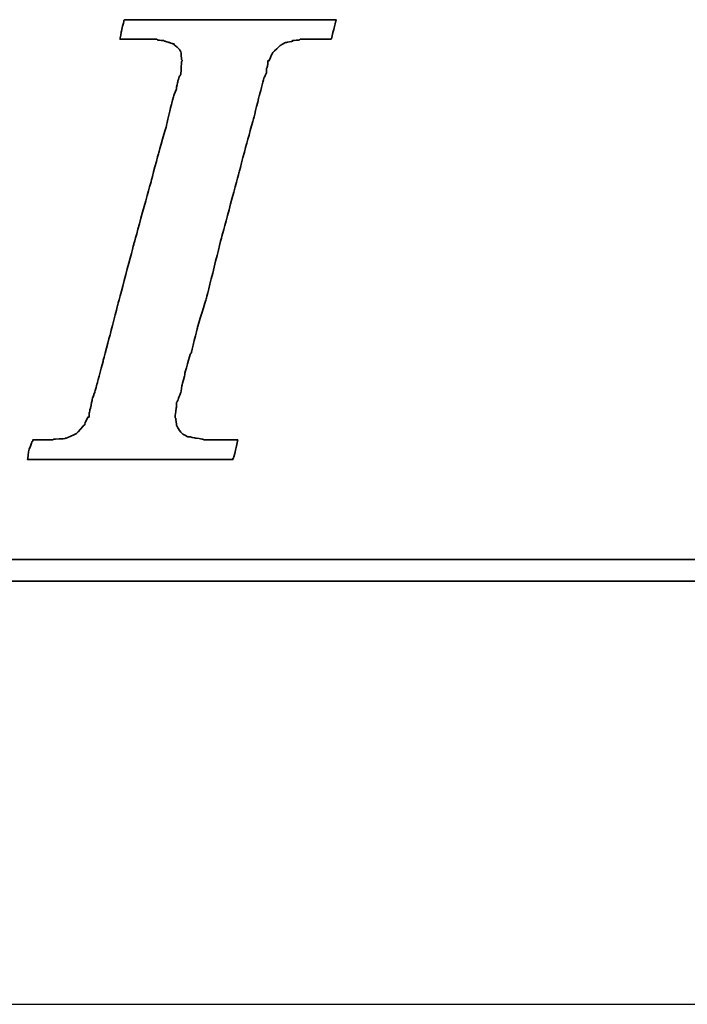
# Model space of a CAD drawing. Header units: millimetres. Extents: x 13 to 548, y 152 to 342.
# Tile 31 of 47: x 416.39 to 422.98, y 194.43 to 204.16. Entities that reach past the tile are written whole.
import ezdxf

# ---------------------------------------------------------------- set-up
doc = ezdxf.new("R2010")
doc.units = ezdxf.units.MM
doc.header["$LTSCALE"] = 0.15
for name, color, linetype in [('DIM', 4, 'CONTINUOUS'), ('layer 1', 7, 'CONTINUOUS'), ('OUT', 3, 'CONTINUOUS')]:
    doc.layers.add(name, color=color, linetype=linetype)

# ---------------------------------------------------------------- blocks, each defined once
blk = doc.blocks.new('TBI MOTION logo(完整正式版)')
at = {"layer": 'layer 1', "color": 22, "lineweight": 35}
for points, knots in [([(-40.59125, -7.94375), (-40.59125, -7.94375), (-40.97375, -7.94375), (-40.97375, -7.94375), (-40.97375, -7.94375), (-40.97375, -7.94375), (-41.38125, -7.94375), (-41.38125, -7.94375), (-41.38125, -7.94375), (-41.38125, -7.94375), (-41.54875, -7.94375), (-41.54875, -7.94375), (-41.54875, -7.94375), (-41.54875, -7.94375), (-41.59875, -7.94375), (-41.59875, -7.94375), (-41.59875, -7.94375), (-41.59875, -7.94375), (-41.88375, -7.94375), (-41.88375, -7.94375), (-41.88375, -7.94375), (-41.88375, -7.94375), (-41.90875, -7.91875), (-41.90875, -7.91875), (-41.90875, -7.91875), (-41.90875, -7.91875), (-42.19875, -7.87125), (-42.19875, -7.87125), (-42.19875, -7.87125), (-42.19875, -7.87125), (-42.43875, -7.82375), (-42.43875, -7.82375), (-42.43875, -7.82375), (-42.43875, -7.82375), (-42.45875, -7.82375), (-42.45875, -7.82375), (-42.45875, -7.82375), (-42.45875, -7.82375), (-42.48625, -7.82375), (-42.48625, -7.82375), (-42.48625, -7.82375), (-42.48625, -7.82375), (-42.67625, -7.72375), (-42.67625, -7.72375), (-42.67625, -7.72375), (-42.67625, -7.72375), (-42.70125, -7.70375), (-42.70125, -7.70375), (-42.70125, -7.70375), (-42.70125, -7.70375), (-42.72375, -7.67875), (-42.72375, -7.67875), (-42.72375, -7.67875), (-42.72375, -7.67875), (-42.86875, -7.48875), (-42.86875, -7.48875), (-42.86875, -7.48875), (-42.86875, -7.48875), (-42.89375, -7.43875), (-42.89375, -7.43875), (-42.89375, -7.43875), (-42.89375, -7.43875), (-42.91875, -7.38875), (-42.91875, -7.38875), (-42.91875, -7.38875), (-42.91875, -7.38875), (-42.93875, -7.12875), (-42.93875, -7.12875), (-42.93875, -7.12875), (-42.93875, -7.12875), (-42.96375, -7.10375), (-42.96375, -7.10375), (-42.96375, -7.10375), (-42.96375, -7.10375), (-42.96375, -7.05375), (-42.96375, -7.05375), (-42.96375, -7.05375), (-42.96375, -7.05375), (-42.96375, -7.00875), (-42.96375, -7.00875), (-42.96375, -7.00875), (-42.96375, -7.00875), (-42.91875, -6.69625), (-42.91875, -6.69625), (-42.91875, -6.69625), (-42.91875, -6.69625), (-42.91875, -6.62375), (-42.91875, -6.62375), (-42.91875, -6.62375), (-42.91875, -6.62375), (-42.91875, -6.59625), (-42.91875, -6.59625), (-42.91875, -6.59625), (-42.91875, -6.59625), (-42.91875, -6.57375), (-42.91875, -6.57375), (-42.91875, -6.57375), (-42.91875, -6.57375), (-42.91875, -6.52875), (-42.91875, -6.52875), (-42.91875, -6.52875), (-42.91875, -6.52875), (-42.89375, -6.50375), (-42.89375, -6.50375), (-42.89375, -6.50375), (-42.89375, -6.50375), (-42.84375, -6.38375), (-42.84375, -6.38375), (-42.84375, -6.38375), (-42.84375, -6.38375), (-42.84375, -6.35875), (-42.84375, -6.35875), (-42.84375, -6.35875), (-42.84375, -6.35875), (-42.74625, -6.14375), (-42.74625, -6.14375), (-42.74625, -6.14375), (-42.74625, -6.14375), (-42.70125, -5.85375), (-42.70125, -5.85375), (-42.70125, -5.85375), (-42.70125, -5.85375), (-42.60375, -5.47125), (-42.60375, -5.47125), (-42.60375, -5.47125), (-42.60375, -5.47125), (-42.60375, -5.44875), (-42.60375, -5.44875), (-42.60375, -5.44875), (-42.60375, -5.44875), (-42.38875, -4.67875), (-42.38875, -4.67875), (-42.38875, -4.67875), (-42.38875, -4.67875), (-42.36375, -4.65375), (-42.36375, -4.65375), (-42.36375, -4.65375), (-42.36375, -4.65375), (-42.12375, -3.69625), (-42.12375, -3.69625), (-42.12375, -3.69625), (-42.12375, -3.69625), (-42.12375, -3.67374), (-42.12375, -3.67374), (-42.12375, -3.67374), (-42.12375, -3.67374), (-41.78875, -2.59374), (-41.78875, -2.59374), (-41.78875, -2.59374), (-41.78875, -2.59374), (-41.18875, -0.19375), (-41.18875, -0.19375), (-41.18875, -0.19375), (-41.18875, -0.19375), (-40.54375, 2.20624), (-40.54375, 2.20624), (-40.54375, 2.20624), (-40.54375, 2.20624), (-40.25375, 3.30875), (-40.25375, 3.30875), (-40.25375, 3.30875), (-40.25375, 3.30875), (-39.98875, 4.27125), (-39.98875, 4.27125), (-39.98875, 4.27125), (-39.98875, 4.27125), (-39.77375, 5.13125), (-39.77375, 5.13125), (-39.77375, 5.13125), (-39.77375, 5.13125), (-39.67875, 5.47125), (-39.67875, 5.47125), (-39.67875, 5.47125), (-39.67875, 5.47125), (-39.60375, 5.75625), (-39.60375, 5.75625), (-39.60375, 5.75625), (-39.60375, 5.75625), (-39.60375, 5.78125), (-39.60375, 5.78125), (-39.60375, 5.78125), (-39.60375, 5.78125), (-39.50875, 5.97125), (-39.50875, 5.97125), (-39.50875, 5.97125), (-39.50875, 5.97125), (-39.50875, 6.13875), (-39.50875, 6.13875), (-39.50875, 6.13875), (-39.50875, 6.13875), (-39.48625, 6.16625), (-39.48625, 6.16625), (-39.48625, 6.16625), (-39.48625, 6.16625), (-39.46125, 6.28625), (-39.46125, 6.28625), (-39.46125, 6.28625), (-39.46125, 6.28625), (-39.46125, 6.42625), (-39.46125, 6.42625), (-39.46125, 6.42625), (-39.46125, 6.42625), (-39.41375, 6.42625), (-39.41375, 6.42625), (-39.41375, 6.42625), (-39.41375, 6.42625), (-39.29375, 6.69125), (-39.29375, 6.69125), (-39.29375, 6.69125), (-39.29375, 6.69125), (-39.26875, 6.74125), (-39.26875, 6.74125), (-39.26875, 6.74125), (-39.26875, 6.74125), (-39.24375, 6.76625), (-39.24375, 6.76625), (-39.24375, 6.76625), (-39.24375, 6.76625), (-38.98375, 7.00624), (-38.98375, 7.00624), (-38.98375, 7.00624), (-38.98375, 7.00624), (-38.95625, 7.02624), (-38.95625, 7.02624), (-38.95625, 7.02624), (-38.95625, 7.02624), (-38.78875, 7.12624), (-38.78875, 7.12624), (-38.78875, 7.12624), (-38.78875, 7.12624), (-38.76375, 7.12624), (-38.76375, 7.12624), (-38.76375, 7.12624), (-38.76375, 7.12624), (-38.74375, 7.12624), (-38.74375, 7.12624), (-38.74375, 7.12624), (-38.74375, 7.12624), (-38.52875, 7.17125), (-38.52875, 7.17125), (-38.52875, 7.17125), (-38.52875, 7.17125), (-38.52875, 7.19624), (-38.52875, 7.19624), (-38.52875, 7.19624), (-38.52875, 7.19624), (-38.50375, 7.19624), (-38.50375, 7.19624), (-38.50375, 7.19624), (-38.50375, 7.19624), (-38.26125, 7.21875), (-38.26125, 7.21875), (-38.26125, 7.21875), (-38.26125, 7.21875), (-38.23875, 7.24624), (-38.23875, 7.24624), (-38.23875, 7.24624), (-38.23875, 7.24624), (-38.21625, 7.24624), (-38.21625, 7.24624), (-38.21625, 7.24624), (-38.21625, 7.24624), (-38.18875, 7.24624), (-38.18875, 7.24624), (-38.18875, 7.24624), (-38.18875, 7.24624), (-37.90375, 7.24624), (-37.90375, 7.24624), (-37.90375, 7.24624), (-37.90375, 7.24624), (-37.85375, 7.24624), (-37.85375, 7.24624), (-37.85375, 7.24624), (-37.85375, 7.24624), (-37.75875, 7.24624), (-37.75875, 7.24624), (-37.75875, 7.24624), (-37.75875, 7.24624), (-37.42375, 7.24624), (-37.42375, 7.24624), (-37.42375, 7.24624), (-37.42375, 7.24624), (-37.08875, 7.24624), (-37.08875, 7.24624), (-37.08875, 7.24624), (-37.08875, 7.24624), (-37.06375, 7.24624), (-37.06375, 7.24624), (-37.06375, 7.24624), (-37.06375, 7.24624), (-37.06375, 7.26624), (-37.06375, 7.26624), (-37.06375, 7.26624), (-37.06375, 7.26624), (-37.03875, 7.29125), (-37.03875, 7.29125), (-37.03875, 7.29125), (-37.03875, 7.29125), (-37.03875, 7.31625), (-37.03875, 7.31625), (-37.03875, 7.31625), (-37.03875, 7.31625), (-36.94125, 7.67625), (-36.94125, 7.67625), (-36.94125, 7.67625), (-36.94125, 7.67625), (-36.86875, 7.98625), (-36.86875, 7.98625), (-36.86875, 7.98625), (-36.86875, 7.98625), (-36.98875, 7.98625), (-36.98875, 7.98625), (-36.98875, 7.98625), (-36.98875, 7.98625), (-37.42375, 7.98625), (-37.42375, 7.98625), (-37.42375, 7.98625), (-37.42375, 7.98625), (-37.94875, 7.98625), (-37.94875, 7.98625), (-37.94875, 7.98625), (-37.94875, 7.98625), (-38.57375, 7.98625), (-38.57375, 7.98625), (-38.57375, 7.98625), (-38.57375, 7.98625), (-39.29375, 7.98625), (-39.29375, 7.98625), (-39.29375, 7.98625), (-39.29375, 7.98625), (-40.82875, 7.98625), (-40.82875, 7.98625), (-40.82875, 7.98625), (-40.82875, 7.98625), (-42.36375, 7.98625), (-42.36375, 7.98625), (-42.36375, 7.98625), (-42.36375, 7.98625), (-43.08375, 7.98625), (-43.08375, 7.98625), (-43.08375, 7.98625), (-43.08375, 7.98625), (-43.70875, 7.98625), (-43.70875, 7.98625), (-43.70875, 7.98625), (-43.70875, 7.98625), (-44.23375, 7.98625), (-44.23375, 7.98625), (-44.23375, 7.98625), (-44.23375, 7.98625), (-44.66875, 7.98625), (-44.66875, 7.98625), (-44.66875, 7.98625), (-44.66875, 7.98625), (-44.88375, 7.98625), (-44.88375, 7.98625), (-44.88375, 7.98625), (-44.88375, 7.98625), (-44.90875, 7.94125), (-44.90875, 7.94125), (-44.90875, 7.94125), (-44.90875, 7.94125), (-44.90875, 7.91625), (-44.90875, 7.91625), (-44.90875, 7.91625), (-44.90875, 7.91625), (-45.00375, 7.55625), (-45.00375, 7.55625), (-45.00375, 7.55625), (-45.00375, 7.55625), (-45.05375, 7.24624), (-45.05375, 7.24624), (-45.05375, 7.24624), (-45.05375, 7.24624), (-44.61875, 7.24624), (-44.61875, 7.24624), (-44.61875, 7.24624), (-44.61875, 7.24624), (-44.11375, 7.24624), (-44.11375, 7.24624), (-44.11375, 7.24624), (-44.11375, 7.24624), (-43.99375, 7.24624), (-43.99375, 7.24624), (-43.99375, 7.24624), (-43.99375, 7.24624), (-43.94625, 7.24624), (-43.94625, 7.24624), (-43.94625, 7.24624), (-43.94625, 7.24624), (-43.92374, 7.24624), (-43.92374, 7.24624), (-43.92374, 7.24624), (-43.92374, 7.24624), (-43.65875, 7.24624), (-43.65875, 7.24624), (-43.65875, 7.24624), (-43.65875, 7.24624), (-43.63875, 7.21875), (-43.63875, 7.21875), (-43.63875, 7.21875), (-43.63875, 7.21875), (-43.46875, 7.19624), (-43.46875, 7.19624), (-43.46875, 7.19624), (-43.46875, 7.19624), (-43.39875, 7.19624), (-43.39875, 7.19624), (-43.39875, 7.19624), (-43.39875, 7.19624), (-43.37125, 7.17125), (-43.37125, 7.17125), (-43.37125, 7.17125), (-43.37125, 7.17125), (-43.34875, 7.17125), (-43.34875, 7.17125), (-43.34875, 7.17125), (-43.34875, 7.17125), (-43.20375, 7.12624), (-43.20375, 7.12624), (-43.20375, 7.12624), (-43.20375, 7.12624), (-43.05875, 7.07624), (-43.05875, 7.07624), (-43.05875, 7.07624), (-43.05875, 7.07624), (-43.01375, 7.07624), (-43.01375, 7.07624), (-43.01375, 7.07624), (-43.01375, 7.07624), (-42.98875, 7.02624), (-42.98875, 7.02624), (-42.98875, 7.02624), (-42.98875, 7.02624), (-42.79875, 6.86125), (-42.79875, 6.86125), (-42.79875, 6.86125), (-42.79875, 6.86125), (-42.77375, 6.81125), (-42.77375, 6.81125), (-42.77375, 6.81125), (-42.77375, 6.81125), (-42.74625, 6.76625), (-42.74625, 6.76625), (-42.74625, 6.76625), (-42.74625, 6.76625), (-42.72375, 6.47625), (-42.72375, 6.47625), (-42.72375, 6.47625), (-42.72375, 6.47625), (-42.70125, 6.45124), (-42.70125, 6.45124), (-42.70125, 6.45124), (-42.70125, 6.45124), (-42.70125, 6.42625), (-42.70125, 6.42625), (-42.70125, 6.42625), (-42.70125, 6.42625), (-42.72375, 6.40625), (-42.72375, 6.40625), (-42.72375, 6.40625), (-42.72375, 6.40625), (-42.74625, 5.97125), (-42.74625, 5.97125), (-42.74625, 5.97125), (-42.74625, 5.97125), (-42.74625, 5.94625), (-42.74625, 5.94625), (-42.74625, 5.94625), (-42.74625, 5.94625), (-42.74625, 5.92625), (-42.74625, 5.92625), (-42.74625, 5.92625), (-42.74625, 5.92625), (-42.77375, 5.87625), (-42.77375, 5.87625), (-42.77375, 5.87625), (-42.77375, 5.87625), (-42.81875, 5.80625), (-42.81875, 5.80625), (-42.81875, 5.80625), (-42.81875, 5.80625), (-42.86875, 5.63625), (-42.86875, 5.63625), (-42.86875, 5.63625), (-42.86875, 5.63625), (-42.91875, 5.39625), (-42.91875, 5.39625), (-42.91875, 5.39625), (-42.91875, 5.39625), (-42.91875, 5.37124), (-42.91875, 5.37124), (-42.91875, 5.37124), (-42.91875, 5.37124), (-43.01375, 5.10874), (-43.01375, 5.10874), (-43.01375, 5.10874), (-43.01375, 5.10874), (-43.10875, 4.77124), (-43.10875, 4.77124), (-43.10875, 4.77124), (-43.10875, 4.77124), (-43.29875, 3.95625), (-43.29875, 3.95625), (-43.29875, 3.95625), (-43.29875, 3.95625), (-43.58875, 2.95125), (-43.58875, 2.95125), (-43.58875, 2.95125), (-43.58875, 2.95125), (-43.87375, 1.87125), (-43.87375, 1.87125), (-43.87375, 1.87125), (-43.87375, 1.87125), (-44.52625, -0.50374), (-44.52625, -0.50374), (-44.52625, -0.50374), (-44.52625, -0.50374), (-45.14875, -2.85375), (-45.14875, -2.85375), (-45.14875, -2.85375), (-45.14875, -2.85375), (-45.43375, -3.95875), (-45.43375, -3.95875), (-45.43375, -3.95875), (-45.43375, -3.95875), (-45.69875, -4.96875), (-45.69875, -4.96875), (-45.69875, -4.96875), (-45.69875, -4.96875), (-45.91375, -5.78375), (-45.91375, -5.78375), (-45.91375, -5.78375), (-45.91375, -5.78375), (-46.01375, -6.11875), (-46.01375, -6.11875), (-46.01375, -6.11875), (-46.01375, -6.11875), (-46.01375, -6.14375), (-46.01375, -6.14375), (-46.01375, -6.14375), (-46.01375, -6.14375), (-46.10875, -6.40875), (-46.10875, -6.40875), (-46.10875, -6.40875), (-46.10875, -6.40875), (-46.15375, -6.64875), (-46.15375, -6.64875), (-46.15375, -6.64875), (-46.15375, -6.64875), (-46.20375, -6.83875), (-46.20375, -6.83875), (-46.20375, -6.83875), (-46.20375, -6.83875), (-46.22875, -6.93375), (-46.22875, -6.93375), (-46.22875, -6.93375), (-46.22875, -6.93375), (-46.22875, -7.07875), (-46.22875, -7.07875), (-46.22875, -7.07875), (-46.22875, -7.07875), (-46.27375, -7.07875), (-46.27375, -7.07875), (-46.27375, -7.07875), (-46.27375, -7.07875), (-46.39375, -7.34375), (-46.39375, -7.34375), (-46.39375, -7.34375), (-46.39375, -7.34375), (-46.39375, -7.36875), (-46.39375, -7.36875), (-46.39375, -7.36875), (-46.39375, -7.36875), (-46.42125, -7.38875), (-46.42125, -7.38875), (-46.42125, -7.38875), (-46.42125, -7.38875), (-46.68375, -7.67875), (-46.68375, -7.67875), (-46.68375, -7.67875), (-46.68375, -7.67875), (-46.70875, -7.70375), (-46.70875, -7.70375), (-46.70875, -7.70375), (-46.70875, -7.70375), (-46.75375, -7.72375), (-46.75375, -7.72375), (-46.75375, -7.72375), (-46.75375, -7.72375), (-47.08875, -7.87125), (-47.08875, -7.87125), (-47.08875, -7.87125), (-47.08875, -7.87125), (-47.11625, -7.87125), (-47.11625, -7.87125), (-47.11625, -7.87125), (-47.11625, -7.87125), (-47.13875, -7.89375), (-47.13875, -7.89375), (-47.13875, -7.89375), (-47.13875, -7.89375), (-47.56875, -7.91875), (-47.56875, -7.91875), (-47.56875, -7.91875), (-47.56875, -7.91875), (-47.59625, -7.94375), (-47.59625, -7.94375), (-47.59625, -7.94375), (-47.59625, -7.94375), (-47.64375, -7.94375), (-47.64375, -7.94375), (-47.64375, -7.94375), (-47.64375, -7.94375), (-47.73625, -7.94375), (-47.73625, -7.94375), (-47.73625, -7.94375), (-47.73625, -7.94375), (-48.07375, -7.94375), (-48.07375, -7.94375), (-48.07375, -7.94375), (-48.07375, -7.94375), (-48.36125, -7.94375), (-48.36125, -7.94375), (-48.36125, -7.94375), (-48.36125, -7.94375), (-48.36125, -7.96625), (-48.36125, -7.96625), (-48.36125, -7.96625), (-48.36125, -7.96625), (-48.36125, -7.99125), (-48.36125, -7.99125), (-48.36125, -7.99125), (-48.36125, -7.99125), (-48.38875, -8.01375), (-48.38875, -8.01375), (-48.38875, -8.01375), (-48.38875, -8.01375), (-48.50875, -8.34875), (-48.50875, -8.34875), (-48.50875, -8.34875), (-48.50875, -8.34875), (-48.55375, -8.68625), (-48.55375, -8.68625), (-48.55375, -8.68625), (-48.55375, -8.68625), (-48.45875, -8.68625), (-48.45875, -8.68625), (-48.45875, -8.68625), (-48.45875, -8.68625), (-48.07375, -8.68625), (-48.07375, -8.68625), (-48.07375, -8.68625), (-48.07375, -8.68625), (-47.52375, -8.68625), (-47.52375, -8.68625), (-47.52375, -8.68625), (-47.52375, -8.68625), (-46.92375, -8.68625), (-46.92375, -8.68625), (-46.92375, -8.68625), (-46.92375, -8.68625), (-46.25375, -8.68625), (-46.25375, -8.68625), (-46.25375, -8.68625), (-46.25375, -8.68625), (-46.20375, -8.68625), (-46.20375, -8.68625), (-46.20375, -8.68625), (-46.20375, -8.68625), (-44.71375, -8.68625), (-44.71375, -8.68625), (-44.71375, -8.68625), (-44.71375, -8.68625), (-43.22875, -8.68625), (-43.22875, -8.68625), (-43.22875, -8.68625), (-43.22875, -8.68625), (-42.55875, -8.68625), (-42.55875, -8.68625), (-42.55875, -8.68625), (-42.55875, -8.68625), (-42.50875, -8.68625), (-42.50875, -8.68625), (-42.50875, -8.68625), (-42.50875, -8.68625), (-41.93375, -8.68625), (-41.93375, -8.68625), (-41.93375, -8.68625), (-41.93375, -8.68625), (-41.38125, -8.68625), (-41.38125, -8.68625), (-41.38125, -8.68625), (-41.38125, -8.68625), (-40.97375, -8.68625), (-40.97375, -8.68625), (-40.97375, -8.68625), (-40.97375, -8.68625), (-40.78125, -8.68625), (-40.78125, -8.68625), (-40.78125, -8.68625), (-40.78125, -8.68625), (-40.78125, -8.63875), (-40.78125, -8.63875), (-40.78125, -8.63875), (-40.78125, -8.63875), (-40.75875, -8.63875), (-40.75875, -8.63875), (-40.75875, -8.63875), (-40.75875, -8.63875), (-40.66375, -8.27875), (-40.66375, -8.27875), (-40.66375, -8.27875), (-40.66375, -8.27875), (-40.59125, -7.94375), (-40.59125, -7.94375)], [0, 0, 0, 0, 0.00558659, 0.00558659, 0.00558659, 0.0055866, 0.01117318, 0.01117318, 0.01117318, 0.01117319, 0.01675978, 0.01675978, 0.01675978, 0.01675979, 0.02234637, 0.02234637, 0.02234637, 0.02234638, 0.02793296, 0.02793296, 0.02793296, 0.02793297, 0.03351955, 0.03351955, 0.03351955, 0.03351956, 0.03910615, 0.03910615, 0.03910615, 0.03910616, 0.04469274, 0.04469274, 0.04469274, 0.04469275, 0.05027933, 0.05027933, 0.05027933, 0.05027934, 0.05586592, 0.05586592, 0.05586592, 0.05586593, 0.06145251, 0.06145251, 0.06145251, 0.06145252, 0.06703911, 0.06703911, 0.06703911, 0.06703912, 0.0726257, 0.0726257, 0.0726257, 0.07262571, 0.07821229, 0.07821229, 0.07821229, 0.0782123, 0.08379888, 0.08379888, 0.08379888, 0.08379889, 0.08938547, 0.08938547, 0.08938547, 0.08938548, 0.09497207, 0.09497207, 0.09497207, 0.09497208, 0.10055866, 0.10055866, 0.10055866, 0.10055867, 0.10614525, 0.10614525, 0.10614525, 0.10614526, 0.11173184, 0.11173184, 0.11173184, 0.11173185, 0.11731844, 0.11731844, 0.11731844, 0.11731845, 0.12290503, 0.12290503, 0.12290503, 0.12290504, 0.12849162, 0.12849162, 0.12849162, 0.12849163, 0.13407821, 0.13407821, 0.13407821, 0.13407822, 0.1396648, 0.1396648, 0.1396648, 0.13966481, 0.1452514, 0.1452514, 0.1452514, 0.14525141, 0.15083799, 0.15083799, 0.15083799, 0.150838, 0.15642458, 0.15642458, 0.15642458, 0.15642459, 0.16201117, 0.16201117, 0.16201117, 0.16201118, 0.16759777, 0.16759777, 0.16759777, 0.16759778, 0.17318436, 0.17318436, 0.17318436, 0.17318437, 0.17877095, 0.17877095, 0.17877095, 0.17877096, 0.18435754, 0.18435754, 0.18435754, 0.18435755, 0.18994413, 0.18994413, 0.18994413, 0.18994414, 0.19553073, 0.19553073, 0.19553073, 0.19553074, 0.20111732, 0.20111732, 0.20111732, 0.20111733, 0.20670391, 0.20670391, 0.20670391, 0.20670392, 0.2122905, 0.2122905, 0.2122905, 0.21229051, 0.21787709, 0.21787709, 0.21787709, 0.2178771, 0.22346369, 0.22346369, 0.22346369, 0.2234637, 0.22905028, 0.22905028, 0.22905028, 0.22905029, 0.23463687, 0.23463687, 0.23463687, 0.23463688, 0.24022346, 0.24022346, 0.24022346, 0.24022347, 0.24581006, 0.24581006, 0.24581006, 0.24581007, 0.25139665, 0.25139665, 0.25139665, 0.25139666, 0.25698324, 0.25698324, 0.25698324, 0.25698325, 0.26256983, 0.26256983, 0.26256983, 0.26256984, 0.26815642, 0.26815642, 0.26815642, 0.26815643, 0.27374302, 0.27374302, 0.27374302, 0.27374303, 0.27932961, 0.27932961, 0.27932961, 0.27932962, 0.2849162, 0.2849162, 0.2849162, 0.28491621, 0.29050279, 0.29050279, 0.29050279, 0.2905028, 0.29608939, 0.29608939, 0.29608939, 0.2960894, 0.30167598, 0.30167598, 0.30167598, 0.30167599, 0.30726257, 0.30726257, 0.30726257, 0.30726258, 0.31284916, 0.31284916, 0.31284916, 0.31284917, 0.31843575, 0.31843575, 0.31843575, 0.31843576, 0.32402235, 0.32402235, 0.32402235, 0.32402236, 0.32960894, 0.32960894, 0.32960894, 0.32960895, 0.33519553, 0.33519553, 0.33519553, 0.33519554, 0.34078212, 0.34078212, 0.34078212, 0.34078213, 0.34636872, 0.34636872, 0.34636872, 0.34636873, 0.35195531, 0.35195531, 0.35195531, 0.35195532, 0.3575419, 0.3575419, 0.3575419, 0.35754191, 0.36312849, 0.36312849, 0.36312849, 0.3631285, 0.36871508, 0.36871508, 0.36871508, 0.36871509, 0.37430168, 0.37430168, 0.37430168, 0.37430169, 0.37988827, 0.37988827, 0.37988827, 0.37988828, 0.38547486, 0.38547486, 0.38547486, 0.38547487, 0.39106145, 0.39106145, 0.39106145, 0.39106146, 0.39664804, 0.39664804, 0.39664804, 0.39664805, 0.40223464, 0.40223464, 0.40223464, 0.40223465, 0.40782123, 0.40782123, 0.40782123, 0.40782124, 0.41340782, 0.41340782, 0.41340782, 0.41340783, 0.41899441, 0.41899441, 0.41899441, 0.41899442, 0.42458101, 0.42458101, 0.42458101, 0.42458102, 0.4301676, 0.4301676, 0.4301676, 0.43016761, 0.43575419, 0.43575419, 0.43575419, 0.4357542, 0.44134078, 0.44134078, 0.44134078, 0.44134079, 0.44692737, 0.44692737, 0.44692737, 0.44692738, 0.45251397, 0.45251397, 0.45251397, 0.45251398, 0.45810056, 0.45810056, 0.45810056, 0.45810057, 0.46368715, 0.46368715, 0.46368715, 0.46368716, 0.46927374, 0.46927374, 0.46927374, 0.46927375, 0.47486034, 0.47486034, 0.47486034, 0.47486035, 0.48044693, 0.48044693, 0.48044693, 0.48044694, 0.48603352, 0.48603352, 0.48603352, 0.48603353, 0.49162011, 0.49162011, 0.49162011, 0.49162012, 0.4972067, 0.4972067, 0.4972067, 0.49720671, 0.5027933, 0.5027933, 0.5027933, 0.50279331, 0.50837989, 0.50837989, 0.50837989, 0.5083799, 0.51396648, 0.51396648, 0.51396648, 0.51396649, 0.51955307, 0.51955307, 0.51955307, 0.51955308, 0.52513966, 0.52513966, 0.52513966, 0.52513967, 0.53072626, 0.53072626, 0.53072626, 0.53072627, 0.53631285, 0.53631285, 0.53631285, 0.53631286, 0.54189944, 0.54189944, 0.54189944, 0.54189945, 0.54748603, 0.54748603, 0.54748603, 0.54748604, 0.55307263, 0.55307263, 0.55307263, 0.55307264, 0.55865922, 0.55865922, 0.55865922, 0.55865923, 0.56424581, 0.56424581, 0.56424581, 0.56424582, 0.5698324, 0.5698324, 0.5698324, 0.56983241, 0.57541899, 0.57541899, 0.57541899, 0.575419, 0.58100559, 0.58100559, 0.58100559, 0.5810056, 0.58659218, 0.58659218, 0.58659218, 0.58659219, 0.59217877, 0.59217877, 0.59217877, 0.59217878, 0.59776536, 0.59776536, 0.59776536, 0.59776537, 0.60335196, 0.60335196, 0.60335196, 0.60335197, 0.60893855, 0.60893855, 0.60893855, 0.60893856, 0.61452514, 0.61452514, 0.61452514, 0.61452515, 0.62011173, 0.62011173, 0.62011173, 0.62011174, 0.62569832, 0.62569832, 0.62569832, 0.62569833, 0.63128492, 0.63128492, 0.63128492, 0.63128493, 0.63687151, 0.63687151, 0.63687151, 0.63687152, 0.6424581, 0.6424581, 0.6424581, 0.64245811, 0.64804469, 0.64804469, 0.64804469, 0.6480447, 0.65363128, 0.65363128, 0.65363128, 0.65363129, 0.65921788, 0.65921788, 0.65921788, 0.65921789, 0.66480447, 0.66480447, 0.66480447, 0.66480448, 0.67039106, 0.67039106, 0.67039106, 0.67039107, 0.67597765, 0.67597765, 0.67597765, 0.67597766, 0.68156425, 0.68156425, 0.68156425, 0.68156426, 0.68715084, 0.68715084, 0.68715084, 0.68715085, 0.69273743, 0.69273743, 0.69273743, 0.69273744, 0.69832402, 0.69832402, 0.69832402, 0.69832403, 0.70391061, 0.70391061, 0.70391061, 0.70391062, 0.70949721, 0.70949721, 0.70949721, 0.70949722, 0.7150838, 0.7150838, 0.7150838, 0.71508381, 0.72067039, 0.72067039, 0.72067039, 0.7206704, 0.72625698, 0.72625698, 0.72625698, 0.72625699, 0.73184358, 0.73184358, 0.73184358, 0.73184359, 0.73743017, 0.73743017, 0.73743017, 0.73743018, 0.74301676, 0.74301676, 0.74301676, 0.74301677, 0.74860335, 0.74860335, 0.74860335, 0.74860336, 0.75418994, 0.75418994, 0.75418994, 0.75418995, 0.75977654, 0.75977654, 0.75977654, 0.75977655, 0.76536313, 0.76536313, 0.76536313, 0.76536314, 0.77094972, 0.77094972, 0.77094972, 0.77094973, 0.77653631, 0.77653631, 0.77653631, 0.77653632, 0.78212291, 0.78212291, 0.78212291, 0.78212292, 0.7877095, 0.7877095, 0.7877095, 0.78770951, 0.79329609, 0.79329609, 0.79329609, 0.7932961, 0.79888268, 0.79888268, 0.79888268, 0.79888269, 0.80446927, 0.80446927, 0.80446927, 0.80446928, 0.81005587, 0.81005587, 0.81005587, 0.81005588, 0.81564246, 0.81564246, 0.81564246, 0.81564247, 0.82122905, 0.82122905, 0.82122905, 0.82122906, 0.82681564, 0.82681564, 0.82681564, 0.82681565, 0.83240223, 0.83240223, 0.83240223, 0.83240224, 0.83798883, 0.83798883, 0.83798883, 0.83798884, 0.84357542, 0.84357542, 0.84357542, 0.84357543, 0.84916201, 0.84916201, 0.84916201, 0.84916202, 0.8547486, 0.8547486, 0.8547486, 0.85474861, 0.8603352, 0.8603352, 0.8603352, 0.86033521, 0.86592179, 0.86592179, 0.86592179, 0.8659218, 0.87150838, 0.87150838, 0.87150838, 0.87150839, 0.87709497, 0.87709497, 0.87709497, 0.87709498, 0.88268156, 0.88268156, 0.88268156, 0.88268157, 0.88826816, 0.88826816, 0.88826816, 0.88826817, 0.89385475, 0.89385475, 0.89385475, 0.89385476, 0.89944134, 0.89944134, 0.89944134, 0.89944135, 0.90502793, 0.90502793, 0.90502793, 0.90502794, 0.91061453, 0.91061453, 0.91061453, 0.91061454, 0.91620112, 0.91620112, 0.91620112, 0.91620113, 0.92178771, 0.92178771, 0.92178771, 0.92178772, 0.9273743, 0.9273743, 0.9273743, 0.92737431, 0.93296089, 0.93296089, 0.93296089, 0.9329609, 0.93854749, 0.93854749, 0.93854749, 0.9385475, 0.94413408, 0.94413408, 0.94413408, 0.94413409, 0.94972067, 0.94972067, 0.94972067, 0.94972068, 0.95530726, 0.95530726, 0.95530726, 0.95530727, 0.96089385, 0.96089385, 0.96089385, 0.96089386, 0.96648045, 0.96648045, 0.96648045, 0.96648046, 0.97206704, 0.97206704, 0.97206704, 0.97206705, 0.97765363, 0.97765363, 0.97765363, 0.97765364, 0.98324022, 0.98324022, 0.98324022, 0.98324023, 0.98882682, 0.98882682, 0.98882682, 0.98882683, 0.99441341, 0.99441341, 0.99441341, 0.99441342, 1, 1, 1, 1]), ([(75.90875, -9.47875), (75.90875, -9.47875), (75.90875, -12.28625), (75.90875, -12.28625), (75.90875, -12.28625), (75.90875, -12.28625), (75.90875, -12.47875), (75.90875, -12.47875), (75.90875, -12.47875), (75.90875, -12.47875), (75.71625, -12.47875), (75.71625, -12.47875), (75.71625, -12.47875), (75.71625, -12.47875), (-88.32875, -12.47875), (-88.32875, -12.47875), (-88.32875, -12.47875), (-88.32875, -12.47875), (-88.32875, -13.29375), (-88.32875, -13.29375), (-88.32875, -13.29375), (-88.32875, -13.29375), (82.89125, -13.29375), (82.89125, -13.29375), (82.89125, -13.29375), (82.89125, -13.29375), (75.90875, -9.47875), (75.90875, -9.47875)], [0, 0, 0, 0, 0.14285714, 0.14285714, 0.14285714, 0.14285715, 0.28571429, 0.28571429, 0.28571429, 0.2857143, 0.42857143, 0.42857143, 0.42857143, 0.42857144, 0.57142857, 0.57142857, 0.57142857, 0.57142858, 0.71428571, 0.71428571, 0.71428571, 0.71428572, 0.85714286, 0.85714286, 0.85714286, 0.85714287, 1, 1, 1, 1])]:
    blk.add_open_spline(points, degree=3, knots=knots, dxfattribs=at)

msp = doc.modelspace()

# ---------------------------------------------------------------- linework, layer by layer
at = {"layer": 'OUT', "color": 0}
msp.add_line((383.9984, 194.4337), (455.9984, 194.4337), dxfattribs=at)

# ---------------------------------------------------------------- block references
at = {"layer": 'DIM', "color": 7, "xscale": 0.2606204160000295, "yscale": 0.2606204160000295, "zscale": 0.2606204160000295}
msp.add_blockref('TBI MOTION logo(完整正式版)', (429.1232, 202.0799), dxfattribs=at)

doc.saveas('drawing.dxf')
